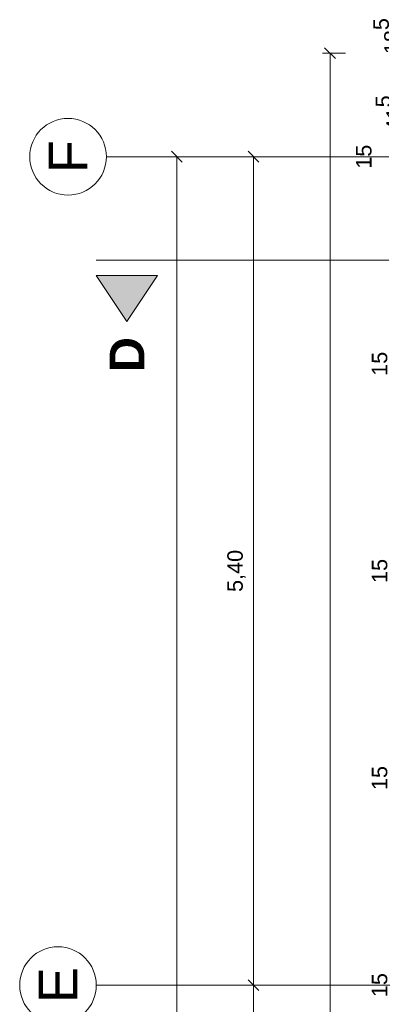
# Model space of a CAD drawing. Header units: metres. Extents: x -49 to 152, y -127 to 99.
# Tile 49 of 177: x -43.85 to -41.49, y -5.53 to 0.89. Entities that reach past the tile are written whole.
import ezdxf

# ---------------------------------------------------------------- set-up
doc = ezdxf.new("R2010")
doc.units = ezdxf.units.M
doc.header["$PDMODE"] = 1
doc.header["$PDSIZE"] = -2
doc.linetypes.add('Achsen 01', pattern=[5.291531, 3.175, -1.058062, 0.352704, -0.705764])
doc.layers.get('0').update_dxf_attribs({"lineweight": 25})
for name, color, linetype, lineweight in [('_GRU (2D)', 7, 'Continuous', 9), ('_OG 3 (2D)', 7, 'Continuous', 9), ('AV1-Schnitt Achsen', 7, 'Achsen 01', 18), ('Bemaßung-Bemaßung', 7, 'Continuous', 9)]:
    doc.layers.add(name, color=color, linetype=linetype, lineweight=lineweight)
doc.layers.add('AV1-Achsen', color=1, linetype='Achsen 01', lineweight=18, true_color=0xff0000)
doc.layers.get('0').freeze()
doc.styles.add('Arial', font='arial.ttf')
doc.styles.add('Arial (bold)', font='arialbd.ttf')
doc.dimstyles.new('COE 50', dxfattribs={"dimtxt": 100.872396, "dimasz": 0.001414, "dimexe": 0.001, "dimexo": 0.01, "dimgap": 0.001, "dimtad": 1, "dimdec": 3, "dimtxsty": 'Arial', "dimblk": 'VW_SLASH-3', "dimblk1": 'VW_SLASH-3', "dimblk2": 'VW_SLASH-3', "dimcen": 0, "dimadec": 3, "dimazin": 0, "dimtfac": 0.8, "dimtdec": 3, "dimtix": 1, "dimtmove": 0, "dimatfit": 0, "dimldrblk": 'VW_SLASH-2', "dimfxl": 0.002, "dimfxlon": 1, "dimfrac": 2, "dimtolj": 1, "dimarcsym": 0})

# ---------------------------------------------------------------- blocks, each defined once
blk = doc.blocks.new('VW_SLASH-3')
at = {"color": 0, "linetype": 'ByBlock', "lineweight": -2, "transparency": 16777216}
blk.add_line((0, 0), (-1, 0), dxfattribs=at)
at = {"color": 0, "linetype": 'Continuous', "lineweight": 15, "transparency": 16777216, "flags": 128}
blk.add_lwpolyline([(0.5, 0.5), (-0.5, -0.5)], dxfattribs=at)
blk = doc.blocks.new('*D681')
at = {"layer": 'Bemaßung-Bemaßung', "color": 0, "lineweight": -2}
for p, q in [((-42.725, 0), (-42.875, 0)), ((-42.825, -21.5293), (-42.825, -0.0707)), ((-42.725, -21.6), (-42.875, -21.6))]:
    blk.add_line(p, q, dxfattribs=at)
at = {"layer": 'Defpoints', "color": 0}
for p in [(-39.15, 0), (-42.825, 0), (-39.15, -21.6)]:
    blk.add_point(p, dxfattribs=at)
at = {"layer": 'Bemaßung-Bemaßung', "color": 0, "lineweight": -2, "xscale": 0.070693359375, "yscale": 0.070693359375, "zscale": 0.070693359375}
for p, rotation in [((-42.825, 0), 90), ((-42.825, -21.6), 270)]:
    blk.add_blockref('VW_SLASH-3', p, dxfattribs=dict(at, rotation=rotation))
at = {"layer": 'Bemaßung-Bemaßung', "color": 0, "insert": (-42.9659, -10.8), "char_height": 0.15131, "attachment_point": 5, "rotation": 90, "style": 'Arial'}
blk.add_mtext('\\A1;21,60', dxfattribs=at)
blk = doc.blocks.new('VW_SLASH-2')
at = {"color": 0, "linetype": 'ByBlock', "lineweight": -2, "transparency": 16777216}
blk.add_line((0, 0), (-1, 0), dxfattribs=at)
at = {"color": 0, "linetype": 'Continuous', "lineweight": 15, "transparency": 16777216, "flags": 128}
blk.add_lwpolyline([(0.5, 0.5), (-0.5, -0.5)], dxfattribs=at)
blk = doc.blocks.new('*D682')
at = {"layer": 'Bemaßung-Bemaßung', "color": 0, "lineweight": -2}
for p, q in [((-42.225, 0), (-42.375, 0)), ((-42.325, -5.3293), (-42.325, -0.0707)), ((-42.225, -5.4), (-42.375, -5.4))]:
    blk.add_line(p, q, dxfattribs=at)
at = {"layer": 'Defpoints', "color": 0}
for p in [(-39.15, 0), (-42.325, 0), (-39.15, -5.4)]:
    blk.add_point(p, dxfattribs=at)
at = {"layer": 'Bemaßung-Bemaßung', "color": 0, "lineweight": -2, "xscale": 0.070693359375, "yscale": 0.070693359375, "zscale": 0.070693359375}
for p, rotation in [((-42.325, 0), 90), ((-42.325, -5.4), 270)]:
    blk.add_blockref('VW_SLASH-3', p, dxfattribs=dict(at, rotation=rotation))
at = {"layer": 'Bemaßung-Bemaßung', "color": 0, "insert": (-42.4356, -2.7), "char_height": 0.10087, "attachment_point": 5, "rotation": 90, "style": 'Arial'}
blk.add_mtext('\\A1;5,40', dxfattribs=at)
blk = doc.blocks.new('*D683')
at = {"layer": 'Bemaßung-Bemaßung', "color": 0, "lineweight": -2}
for p, q in [((-42.225, -5.4), (-42.375, -5.4)), ((-42.325, -8.0293), (-42.325, -5.4707)), ((-42.225, -8.1), (-42.375, -8.1))]:
    blk.add_line(p, q, dxfattribs=at)
at = {"layer": 'Defpoints', "color": 0}
for p in [(-42.325, -5.4), (-39.15, -5.4), (-39.15, -8.1)]:
    blk.add_point(p, dxfattribs=at)
at = {"layer": 'Bemaßung-Bemaßung', "color": 0, "lineweight": -2, "xscale": 0.070693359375, "yscale": 0.070693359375, "zscale": 0.070693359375}
for p, rotation in [((-42.325, -5.4), 90), ((-42.325, -8.1), 270)]:
    blk.add_blockref('VW_SLASH-3', p, dxfattribs=dict(at, rotation=rotation))
at = {"layer": 'Bemaßung-Bemaßung', "color": 0, "insert": (-42.4356, -6.75), "char_height": 0.10087, "attachment_point": 5, "rotation": 90, "style": 'Arial'}
blk.add_mtext('\\A1;2,70', dxfattribs=at)
blk = doc.blocks.new('*D687')
at = {"layer": 'Bemaßung-Bemaßung', "color": 0, "lineweight": -2}
for p, q in [((-41.725, 0.675), (-41.875, 0.675)), ((-41.825, -22.2043), (-41.825, 0.6043)), ((-41.725, -22.275), (-41.875, -22.275))]:
    blk.add_line(p, q, dxfattribs=at)
at = {"layer": 'Defpoints', "color": 0}
for p in [(-41.825, 0.675), (-39.825, 0.675), (-39.825, -22.275)]:
    blk.add_point(p, dxfattribs=at)
at = {"layer": 'Bemaßung-Bemaßung', "color": 0, "lineweight": -2, "xscale": 0.070693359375, "yscale": 0.070693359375, "zscale": 0.070693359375}
for p, rotation in [((-41.825, 0.675), 90), ((-41.825, -22.275), 270)]:
    blk.add_blockref('VW_SLASH-3', p, dxfattribs=dict(at, rotation=rotation))
at = {"layer": 'Bemaßung-Bemaßung', "color": 0, "insert": (-41.9356, -10.8), "char_height": 0.10087, "attachment_point": 5, "rotation": 90, "style": 'Arial'}
blk.add_mtext('\\A1;22,95', dxfattribs=at)
blk = doc.blocks.new('*D714')
at = {"layer": 'Bemaßung-Bemaßung', "color": 0, "linetype": 'Continuous', "lineweight": -2}
for p, q in [((-41.325, -5.2543), (-41.325, -5.1836)), ((-41.225, -5.325), (-41.375, -5.325)), ((-41.325, -5.325), (-41.325, -5.475)), ((-41.225, -5.475), (-41.375, -5.475)), ((-41.325, -5.5457), (-41.325, -5.6164))]:
    blk.add_line(p, q, dxfattribs=at)
at = {"layer": 'Defpoints', "color": 0}
for p in [(-39.825, -5.325), (-41.325, -5.475), (-39.825, -5.475)]:
    blk.add_point(p, dxfattribs=at)
at = {"layer": 'Bemaßung-Bemaßung', "color": 0, "lineweight": -2, "xscale": 0.070693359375, "yscale": 0.070693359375, "zscale": 0.070693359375}
for p, rotation in [((-41.325, -5.325), 270), ((-41.325, -5.475), 90)]:
    blk.add_blockref('VW_SLASH-3', p, dxfattribs=dict(at, rotation=rotation))
at = {"layer": 'Bemaßung-Bemaßung', "color": 0, "insert": (-41.5015, -5.4), "char_height": 0.10087, "attachment_point": 5, "rotation": 90, "style": 'Arial'}
blk.add_mtext('\\A1;15', dxfattribs=at)
blk = doc.blocks.new('*D716')
at = {"layer": 'Bemaßung-Bemaßung', "color": 0, "linetype": 'Continuous', "lineweight": -2}
for p, q in [((-41.325, -3.9043), (-41.325, -3.8336)), ((-41.225, -3.975), (-41.375, -3.975)), ((-41.325, -3.975), (-41.325, -4.125)), ((-41.225, -4.125), (-41.375, -4.125)), ((-41.325, -4.1957), (-41.325, -4.2664))]:
    blk.add_line(p, q, dxfattribs=at)
at = {"layer": 'Defpoints', "color": 0}
for p in [(-39.825, -3.975), (-41.325, -4.125), (-39.825, -4.125)]:
    blk.add_point(p, dxfattribs=at)
at = {"layer": 'Bemaßung-Bemaßung', "color": 0, "lineweight": -2, "xscale": 0.070693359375, "yscale": 0.070693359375, "zscale": 0.070693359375}
for p, rotation in [((-41.325, -3.975), 270), ((-41.325, -4.125), 90)]:
    blk.add_blockref('VW_SLASH-3', p, dxfattribs=dict(at, rotation=rotation))
at = {"layer": 'Bemaßung-Bemaßung', "color": 0, "insert": (-41.5015, -4.05), "char_height": 0.10087, "attachment_point": 5, "rotation": 90, "style": 'Arial'}
blk.add_mtext('\\A1;15', dxfattribs=at)
blk = doc.blocks.new('*D718')
at = {"layer": 'Bemaßung-Bemaßung', "color": 0, "linetype": 'Continuous', "lineweight": -2}
for p, q in [((-41.325, -2.5543), (-41.325, -2.4836)), ((-41.225, -2.625), (-41.375, -2.625)), ((-41.325, -2.625), (-41.325, -2.775)), ((-41.225, -2.775), (-41.375, -2.775)), ((-41.325, -2.8457), (-41.325, -2.9164))]:
    blk.add_line(p, q, dxfattribs=at)
at = {"layer": 'Defpoints', "color": 0}
for p in [(-39.825, -2.625), (-41.325, -2.775), (-39.825, -2.775)]:
    blk.add_point(p, dxfattribs=at)
at = {"layer": 'Bemaßung-Bemaßung', "color": 0, "lineweight": -2, "xscale": 0.070693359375, "yscale": 0.070693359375, "zscale": 0.070693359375}
for p, rotation in [((-41.325, -2.625), 270), ((-41.325, -2.775), 90)]:
    blk.add_blockref('VW_SLASH-3', p, dxfattribs=dict(at, rotation=rotation))
at = {"layer": 'Bemaßung-Bemaßung', "color": 0, "insert": (-41.5015, -2.7), "char_height": 0.10087, "attachment_point": 5, "rotation": 90, "style": 'Arial'}
blk.add_mtext('\\A1;15', dxfattribs=at)
blk = doc.blocks.new('*D720')
at = {"layer": 'Bemaßung-Bemaßung', "color": 0, "linetype": 'Continuous', "lineweight": -2}
for p, q in [((-41.325, -1.2043), (-41.325, -1.1336)), ((-41.225, -1.275), (-41.375, -1.275)), ((-41.325, -1.275), (-41.325, -1.425)), ((-41.225, -1.425), (-41.375, -1.425)), ((-41.325, -1.4957), (-41.325, -1.5664))]:
    blk.add_line(p, q, dxfattribs=at)
at = {"layer": 'Defpoints', "color": 0}
for p in [(-39.825, -1.275), (-41.325, -1.425), (-39.825, -1.425)]:
    blk.add_point(p, dxfattribs=at)
at = {"layer": 'Bemaßung-Bemaßung', "color": 0, "lineweight": -2, "xscale": 0.070693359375, "yscale": 0.070693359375, "zscale": 0.070693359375}
for p, rotation in [((-41.325, -1.275), 270), ((-41.325, -1.425), 90)]:
    blk.add_blockref('VW_SLASH-3', p, dxfattribs=dict(at, rotation=rotation))
at = {"layer": 'Bemaßung-Bemaßung', "color": 0, "insert": (-41.5015, -1.35), "char_height": 0.10087, "attachment_point": 5, "rotation": 90, "style": 'Arial'}
blk.add_mtext('\\A1;15', dxfattribs=at)
blk = doc.blocks.new('*D722')
at = {"layer": 'Bemaßung-Bemaßung', "color": 0, "linetype": 'Continuous', "lineweight": -2}
for p, q in [((-41.325, 0.1457), (-41.325, 0.2164)), ((-41.225, 0.075), (-41.375, 0.075)), ((-41.325, 0.075), (-41.325, -0.075)), ((-41.225, -0.075), (-41.375, -0.075)), ((-41.325, -0.1457), (-41.325, -0.2164))]:
    blk.add_line(p, q, dxfattribs=at)
at = {"layer": 'Defpoints', "color": 0}
for p in [(-39.825, 0.075), (-41.325, -0.075), (-39.825, -0.075)]:
    blk.add_point(p, dxfattribs=at)
at = {"layer": 'Bemaßung-Bemaßung', "color": 0, "lineweight": -2, "xscale": 0.070693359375, "yscale": 0.070693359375, "zscale": 0.070693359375}
for p, rotation in [((-41.325, 0.075), 270), ((-41.325, -0.075), 90)]:
    blk.add_blockref('VW_SLASH-3', p, dxfattribs=dict(at, rotation=rotation))
at = {"layer": 'Bemaßung-Bemaßung', "color": 0, "insert": (-41.6045, 0), "char_height": 0.10087, "attachment_point": 5, "rotation": 90, "style": 'Arial'}
blk.add_mtext('\\A1;15', dxfattribs=at)
blk = doc.blocks.new('*D723')
at = {"layer": 'Bemaßung-Bemaßung', "color": 0, "linetype": 'Continuous', "lineweight": -2}
for p, q in [((-41.225, 0.49), (-41.375, 0.49)), ((-41.325, 0.4193), (-41.325, 0.1457)), ((-41.225, 0.075), (-41.375, 0.075))]:
    blk.add_line(p, q, dxfattribs=at)
at = {"layer": 'Defpoints', "color": 0}
for p in [(-39.64, 0.49), (-41.325, 0.075), (-39.825, 0.075)]:
    blk.add_point(p, dxfattribs=at)
at = {"layer": 'Bemaßung-Bemaßung', "color": 0, "lineweight": -2, "xscale": 0.070693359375, "yscale": 0.070693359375, "zscale": 0.070693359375}
for p, rotation in [((-41.325, 0.49), 90), ((-41.325, 0.075), 270)]:
    blk.add_blockref('VW_SLASH-3', p, dxfattribs=dict(at, rotation=rotation))
at = {"layer": 'Bemaßung-Bemaßung', "color": 0, "insert": (-41.4424, 0.2825), "char_height": 0.100872, "attachment_point": 5, "rotation": 90, "style": 'Arial'}
blk.add_mtext('\\A1;41\\S5^ ;', dxfattribs=at)
blk = doc.blocks.new('*D724')
at = {"layer": 'Bemaßung-Bemaßung', "color": 0, "linetype": 'Continuous', "lineweight": -2}
for p, q in [((-41.325, 0.7457), (-41.325, 0.8164)), ((-41.225, 0.675), (-41.375, 0.675)), ((-41.325, 0.675), (-41.325, 0.49)), ((-41.225, 0.49), (-41.375, 0.49)), ((-41.325, 0.4193), (-41.325, 0.3486))]:
    blk.add_line(p, q, dxfattribs=at)
at = {"layer": 'Defpoints', "color": 0}
for p in [(-39.225, 0.675), (-41.325, 0.49), (-39.64, 0.49)]:
    blk.add_point(p, dxfattribs=at)
at = {"layer": 'Bemaßung-Bemaßung', "color": 0, "lineweight": -2, "xscale": 0.070693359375, "yscale": 0.070693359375, "zscale": 0.070693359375}
for p, rotation in [((-41.325, 0.675), 270), ((-41.325, 0.49), 90)]:
    blk.add_blockref('VW_SLASH-3', p, dxfattribs=dict(at, rotation=rotation))
at = {"layer": 'Bemaßung-Bemaßung', "color": 0, "insert": (-41.456, 0.786), "char_height": 0.100872, "attachment_point": 5, "rotation": 90, "style": 'Arial'}
blk.add_mtext('\\A1;18\\S5^ ;', dxfattribs=at)
blk = doc.blocks.new('Group-879')
at = {"layer": 'AV1-Achsen'}
blk.add_line((-43.2844, 0), (4.2656, 0), dxfattribs=at)
at = {"layer": 'AV1-Achsen', "linetype": 'Continuous'}
blk.add_circle((-43.5344, 0), 0.25, dxfattribs=at)
at = {"layer": 'AV1-Achsen', "insert": (-43.5344, 0), "char_height": 0.2522, "attachment_point": 5, "rotation": 90, "line_spacing_factor": 0.969122, "style": 'Arial'}
blk.add_mtext('F', dxfattribs=at)
blk = doc.blocks.new('Group-883')
at = {"layer": 'AV1-Achsen'}
blk.add_line((-43.35, -5.4), (4.2, -5.4), dxfattribs=at)
at = {"layer": 'AV1-Achsen', "linetype": 'Continuous'}
blk.add_circle((-43.6, -5.4), 0.25, dxfattribs=at)
at = {"layer": 'AV1-Achsen', "insert": (-43.6, -5.4), "char_height": 0.2522, "attachment_point": 5, "rotation": 90, "line_spacing_factor": 0.969122, "style": 'Arial'}
blk.add_mtext('E', dxfattribs=at)
blk = doc.blocks.new('Group-886')
at = {"layer": 'AV1-Schnitt Achsen', "linetype": 'Continuous', "lineweight": 0}
blk.add_hatch(color=7, dxfattribs=at).paths.add_polyline_path([(-42.95, -0.775), (-43.35, -0.775), (-43.15, -1.075)])
at = {"layer": 'AV1-Schnitt Achsen'}
blk.add_line((-43.35, -0.675), (4.2, -0.675), dxfattribs=at)
at = {"layer": 'AV1-Schnitt Achsen', "linetype": 'Continuous', "flags": 128}
blk.add_lwpolyline([(-42.95, -0.775), (-43.35, -0.775), (-43.15, -1.075)], close=True, dxfattribs=at)
at = {"layer": 'AV1-Schnitt Achsen', "insert": (-43.15, -1.175), "char_height": 0.227, "attachment_point": 6, "rotation": 90, "line_spacing_factor": 0.969122, "style": 'Arial (bold)'}
blk.add_mtext('D', dxfattribs=at)
blk = doc.blocks.new('GRU (2D)')
at = {"layer": 'AV1-Achsen', "color": 7}
for name in ['Group-879', 'Group-883']:
    blk.add_blockref(name, (0, 0), dxfattribs=at)
at = {"layer": 'AV1-Schnitt Achsen', "color": 7}
blk.add_blockref('Group-886', (0, 0), dxfattribs=at)
blk = doc.blocks.new('OG 3 (2D)')
at = {"layer": 'Bemaßung-Bemaßung', "linetype": 'Continuous'}
dim = blk.add_linear_dim(base=(-41.325, 0.49), p1=(-39.225, 0.675), p2=(-39.64, 0.49), angle=270, text='18\\S5^ ;', dimstyle='COE 50', override={"dimtxt": 0.100872, "dimasz": 0.070693, "dimexe": 0.05, "dimgap": 0.05, "dimpost": '<>', "dimtxsty": 'Arial', "dimtix": 0, "dimtmove": 2, "dimfxl": 0.1}, dxfattribs=at)
dim.commit()
dim.dimension.update_dxf_attribs({"geometry": '*D724', "text_midpoint": (-41.456, 0.786), "dimtype": 160})
at = {"layer": 'Bemaßung-Bemaßung'}
dim = blk.add_linear_dim(base=(-41.825, 0.675), p1=(-39.825, -22.275), p2=(-39.825, 0.675), angle=270, text='22,95', dimstyle='COE 50', override={"dimtxt": 0.100872, "dimasz": 0.070693, "dimexe": 0.05, "dimgap": 0.05, "dimpost": '<>', "dimtxsty": 'Arial', "dimtmove": 2, "dimfxl": 0.1}, dxfattribs=at)
dim.commit()
dim.dimension.update_dxf_attribs({"geometry": '*D687', "text_midpoint": (-41.9356, -10.8)})
at = {"layer": 'Bemaßung-Bemaßung', "linetype": 'Continuous'}
for base, p1, p2, text, override, picture, middle in [((-41.325, 0.075), (-39.64, 0.49), (-39.825, 0.075), '41\\S5^ ;', {"dimtxt": 0.100872, "dimasz": 0.070693, "dimexe": 0.05, "dimgap": 0.05, "dimpost": '<>', "dimtxsty": 'Arial', "dimtmove": 2, "dimfxl": 0.1}, '*D723', (-41.4424, 0.2825)), ((-41.325, -0.075), (-39.825, 0.075), (-39.825, -0.075), '15', {"dimtxt": 0.100872, "dimasz": 0.070693, "dimexe": 0.05, "dimgap": 0.05, "dimpost": '<>', "dimtxsty": 'Arial', "dimtix": 0, "dimtmove": 2, "dimfxl": 0.1}, '*D722', (-41.6045, 0)), ((-41.325, -1.425), (-39.825, -1.275), (-39.825, -1.425), '15', {"dimtxt": 0.100872, "dimasz": 0.070693, "dimexe": 0.05, "dimgap": 0.05, "dimpost": '<>', "dimtxsty": 'Arial', "dimtix": 0, "dimtmove": 2, "dimfxl": 0.1}, '*D720', (-41.5015, -1.35)), ((-41.325, -2.775), (-39.825, -2.625), (-39.825, -2.775), '15', {"dimtxt": 0.100872, "dimasz": 0.070693, "dimexe": 0.05, "dimgap": 0.05, "dimpost": '<>', "dimtxsty": 'Arial', "dimtix": 0, "dimtmove": 2, "dimfxl": 0.1}, '*D718', (-41.5015, -2.7)), ((-41.325, -4.125), (-39.825, -3.975), (-39.825, -4.125), '15', {"dimtxt": 0.100872, "dimasz": 0.070693, "dimexe": 0.05, "dimgap": 0.05, "dimpost": '<>', "dimtxsty": 'Arial', "dimtix": 0, "dimtmove": 2, "dimfxl": 0.1}, '*D716', (-41.5015, -4.05)), ((-41.325, -5.475), (-39.825, -5.325), (-39.825, -5.475), '15', {"dimtxt": 0.100872, "dimasz": 0.070693, "dimexe": 0.05, "dimgap": 0.05, "dimpost": '<>', "dimtxsty": 'Arial', "dimtix": 0, "dimtmove": 2, "dimfxl": 0.1}, '*D714', (-41.5015, -5.4))]:
    dim = blk.add_linear_dim(base=base, p1=p1, p2=p2, angle=270, text=text, dimstyle='COE 50', override=override, dxfattribs=at)
    dim.commit()
    dim.dimension.update_dxf_attribs({"geometry": picture, "text_midpoint": middle})
at = {"layer": 'Bemaßung-Bemaßung', "color": 1}
for base, p1, p2, text, override, picture, middle in [((-42.825, 0), (-39.15, -21.6), (-39.15, 0), '21,60', {"dimtxt": 0.151309, "dimasz": 0.070693, "dimexe": 0.05, "dimgap": 0.05, "dimpost": '<>', "dimtxsty": 'Arial', "dimtmove": 2, "dimfxl": 0.1}, '*D681', (-42.9659, -10.8)), ((-42.325, 0), (-39.15, -5.4), (-39.15, 0), '5,40', {"dimtxt": 0.100872, "dimasz": 0.070693, "dimexe": 0.05, "dimgap": 0.05, "dimpost": '<>', "dimtxsty": 'Arial', "dimtmove": 2, "dimfxl": 0.1}, '*D682', (-42.4356, -2.7)), ((-42.325, -5.4), (-39.15, -8.1), (-39.15, -5.4), '2,70', {"dimtxt": 0.100872, "dimasz": 0.070693, "dimexe": 0.05, "dimgap": 0.05, "dimpost": '<>', "dimtxsty": 'Arial', "dimtmove": 2, "dimfxl": 0.1}, '*D683', (-42.4356, -6.75))]:
    dim = blk.add_linear_dim(base=base, p1=p1, p2=p2, angle=270, text=text, dimstyle='COE 50', override=override, dxfattribs=at)
    dim.commit()
    dim.dimension.update_dxf_attribs({"geometry": picture, "text_midpoint": middle})

msp = doc.modelspace()

# ---------------------------------------------------------------- block references
at = {"layer": '_OG 3 (2D)'}
msp.add_blockref('OG 3 (2D)', (0, 0), dxfattribs=at)

# ---------------------------------------------------------------- next in the draw order: block references
at = {"layer": '_GRU (2D)'}
msp.add_blockref('GRU (2D)', (0, 0), dxfattribs=at)

doc.saveas('drawing.dxf')
